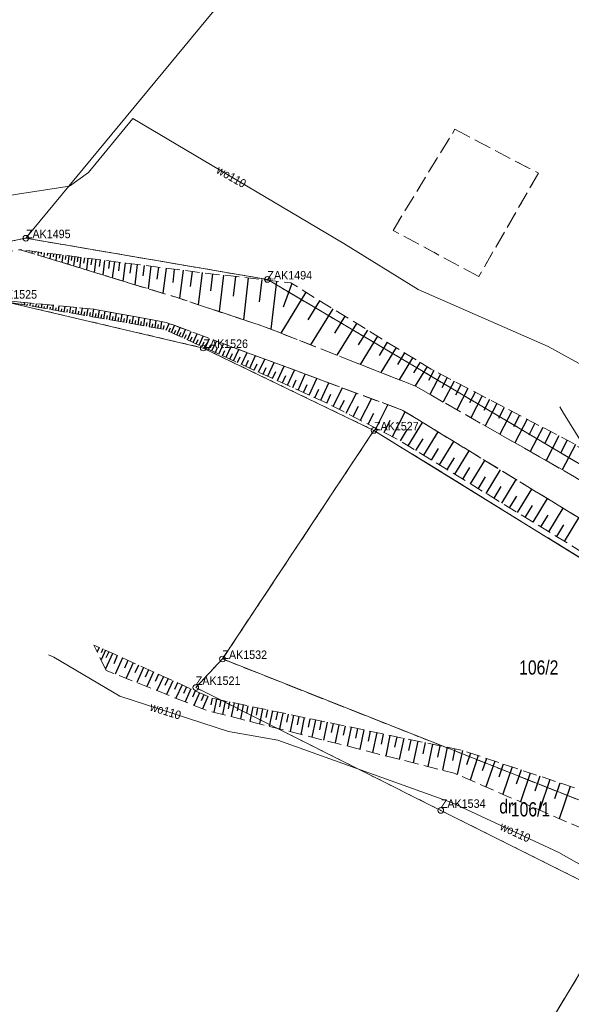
# Model space of a CAD drawing. Header units: metres. Extents: x 6551181 to 6555585, y 5935140 to 5937297.
# Tile 56 of 97: x 6551240 to 6551289, y 5936166 to 5936252. Entities that reach past the tile are written whole.
import ezdxf
from ezdxf.enums import TextEntityAlignment as Align

# ---------------------------------------------------------------- set-up
doc = ezdxf.new("R2010")
doc.units = ezdxf.units.M
for name, pattern in [('1.5_0.5', [2, 1.5, -0.5]), ('218-500', [1, 0.5, -0.5]), ('219-500', [0]), ('mz1.25_0.5', [1.75, 1.25, -0.5])]:
    doc.linetypes.add(name, pattern=pattern)
for name, color, linetype in [('000 Inne (niezydentyfikowane)', 7, 'Continuous'), ('202-Punkt graniczny stabilizowany trwale', 7, 'Continuous'), ('202-Punkt graniczny stabilizowany trwale-Atr103', 7, 'Continuous'), ('210-Oznaczenie użytku', 7, 'Continuous'), ('211-Nr działki', 7, 'Continuous'), ('217-Granica konturu klasyfikcyjnego', 7, 'Continuous'), ('218-Granica użytku', 7, 'Continuous'), ('219-Linia granicy', 7, 'Continuous'), ('jezdnia (powierzchnia)', 7, 'Continuous'), ('przewód elektroenergetyczny niskiego napięcia (linia) - symbol', 7, 'Continuous'), ('przewód wodociągowy (linia)', 7, 'Continuous'), ('przewód wodociągowy (linia)-Atr1', 7, 'Continuous'), ('skarpa nieumocniona (powierzchnia)', 7, 'Continuous')]:
    doc.layers.add(name, color=color, linetype=linetype)
doc.styles.get("Standard").update_dxf_attribs({"font": 'arial.ttf'})

# ---------------------------------------------------------------- blocks, each defined once
blk = doc.blocks.new('202')
at = {"color": 0, "linetype": 'Continuous', "lineweight": -2}
blk.add_circle((0, 0), 2.5, dxfattribs=at)
blk = doc.blocks.new('PE04')
at = {"color": 0, "linetype": 'Continuous', "lineweight": 13}
for p, q in [((0.65, 0), (0, 0)), ((0.65, 0), (1.65, 0)), ((1.65, 0), (2.65, 0)), ((2.65, 0), (3.65, 0)), ((3.65, 0), (4.65, 0)), ((4.65, 0), (3.784, 0.5)), ((4.65, 0), (3.784, -0.5)), ((4.65, 0), (5, 0))]:
    blk.add_line(p, q, dxfattribs=at)

msp = doc.modelspace()

# ---------------------------------------------------------------- linework, layer by layer
at = {"layer": '000 Inne (niezydentyfikowane)', "color": 7, "linetype": 'Continuous', "lineweight": 25, "flags": 128}
for points in [[(6551240.72, 5936231.93), (6551240.71, 5936231.84)], [(6551240.99, 5936231.89), (6551240.98, 5936231.83)], [(6551241.25, 5936231.86), (6551241.23, 5936231.68)], [(6551241.52, 5936231.82), (6551241.51, 5936231.71)], [(6551241.79, 5936231.79), (6551241.76, 5936231.52)], [(6551242.06, 5936231.76), (6551242.04, 5936231.6)], [(6551242.33, 5936231.72), (6551242.29, 5936231.36)], [(6551242.6, 5936231.69), (6551242.58, 5936231.48)], [(6551242.87, 5936231.65), (6551242.81, 5936231.2)], [(6551243.14, 5936231.62), (6551243.11, 5936231.37)], [(6551243.41, 5936231.59), (6551243.34, 5936231.04)], [(6551243.68, 5936231.55), (6551243.64, 5936231.25)], [(6551243.95, 5936231.52), (6551243.87, 5936230.88)], [(6551244.22, 5936231.48), (6551244.17, 5936231.14)], [(6551244.49, 5936231.45), (6551244.39, 5936230.71)], [(6551244.74, 5936231.42), (6551244.69, 5936231.03)], [(6551245, 5936231.38), (6551244.89, 5936230.56)], [(6551245.27, 5936231.35), (6551245.21, 5936230.92)], [(6551245.55, 5936231.31), (6551245.43, 5936230.4)], [(6551245.85, 5936231.28), (6551245.79, 5936230.79)], [(6551246.17, 5936231.24), (6551246.04, 5936230.21)], [(6551246.5, 5936231.19), (6551246.43, 5936230.65)], [(6551246.86, 5936231.15), (6551246.71, 5936230.01)], [(6551247.23, 5936231.1), (6551247.16, 5936230.5)], [(6551247.63, 5936231.05), (6551247.47, 5936229.78)], [(6551248.05, 5936231), (6551247.96, 5936230.32)], [(6551248.49, 5936230.94), (6551248.31, 5936229.52)], [(6551248.95, 5936230.88), (6551248.86, 5936230.13)], [(6551249.44, 5936230.82), (6551249.24, 5936229.23)], [(6551249.97, 5936230.75), (6551249.86, 5936229.92)], [(6551250.51, 5936230.68), (6551250.29, 5936228.91)], [(6551251.1, 5936230.61), (6551250.98, 5936229.68)], [(6551251.71, 5936230.53), (6551251.46, 5936228.56)], [(6551252.36, 5936230.45), (6551252.22, 5936229.41)], [(6551253.04, 5936230.36), (6551252.76, 5936228.16)], [(6551253.76, 5936230.27), (6551253.62, 5936229.11)], [(6551254.53, 5936230.18), (6551254.21, 5936227.71)], [(6551255.34, 5936230.07), (6551255.17, 5936228.76)], [(6551256.2, 5936229.97), (6551255.87, 5936227.15)], [(6551257.12, 5936229.86), (6551256.94, 5936228.36)], [(6551258.1, 5936229.75), (6551257.72, 5936226.54)], [(6551259.15, 5936229.63), (6551258.95, 5936227.91)], [(6551260.27, 5936229.5), (6551259.84, 5936225.83)], [(6551261.46, 5936229.36), (6551261.23, 5936227.4)], [(6551262.74, 5936229.21), (6551262.25, 5936224.99)], [(6551265.33, 5936228.25), (6551263.12, 5936224.65)], [(6551264.1, 5936229.01), (6551263.33, 5936226.94)], [(6551266.54, 5936227.5), (6551265.5, 5936225.81)], [(6551240.33, 5936227.18), (6551240.35, 5936227.27)], [(6551240.58, 5936227.13), (6551240.62, 5936227.34)], [(6551240.83, 5936227.09), (6551240.85, 5936227.2)], [(6551241.08, 5936227.05), (6551241.12, 5936227.29)], [(6551241.33, 5936227), (6551241.35, 5936227.14)], [(6551241.58, 5936226.96), (6551241.63, 5936227.24)], [(6551241.83, 5936226.92), (6551241.86, 5936227.07)], [(6551242.08, 5936226.87), (6551242.14, 5936227.19)], [(6551242.33, 5936226.83), (6551242.36, 5936227)], [(6551242.58, 5936226.79), (6551242.64, 5936227.14)], [(6551242.83, 5936226.74), (6551242.86, 5936226.93)], [(6551243.08, 5936226.7), (6551243.15, 5936227.1)], [(6551243.33, 5936226.65), (6551243.36, 5936226.86)], [(6551243.58, 5936226.61), (6551243.65, 5936227.05)], [(6551243.83, 5936226.57), (6551243.87, 5936226.79)], [(6551244.08, 5936226.52), (6551244.16, 5936227)], [(6551244.33, 5936226.48), (6551244.37, 5936226.73)], [(6551244.58, 5936226.44), (6551244.67, 5936226.95)], [(6551244.83, 5936226.39), (6551244.87, 5936226.66)], [(6551245.08, 5936226.35), (6551245.17, 5936226.9)], [(6551245.33, 5936226.31), (6551245.38, 5936226.59)], [(6551245.58, 5936226.26), (6551245.68, 5936226.85)], [(6551245.83, 5936226.22), (6551245.88, 5936226.52)], [(6551246.07, 5936226.18), (6551246.18, 5936226.8)], [(6551246.57, 5936226.09), (6551246.69, 5936226.75)], [(6551247.07, 5936226), (6551247.19, 5936226.66)], [(6551247.57, 5936225.91), (6551247.69, 5936226.57)], [(6551267.69, 5936226.8), (6551265.73, 5936223.62)], [(6551246.32, 5936226.13), (6551246.38, 5936226.45)], [(6551246.82, 5936226.04), (6551246.88, 5936226.38)], [(6551247.32, 5936225.96), (6551247.38, 5936226.29)], [(6551247.82, 5936225.87), (6551247.88, 5936226.2)], [(6551248.07, 5936225.83), (6551248.19, 5936226.48)], [(6551248.32, 5936225.78), (6551248.38, 5936226.11)], [(6551248.57, 5936225.74), (6551248.69, 5936226.39)], [(6551248.82, 5936225.7), (6551248.88, 5936226.02)], [(6551249.07, 5936225.65), (6551249.18, 5936226.3)], [(6551249.32, 5936225.61), (6551249.38, 5936225.93)], [(6551249.57, 5936225.56), (6551249.68, 5936226.21)], [(6551249.82, 5936225.52), (6551249.88, 5936225.84)], [(6551250.07, 5936225.48), (6551250.18, 5936226.12)], [(6551250.32, 5936225.43), (6551250.37, 5936225.75)], [(6551250.57, 5936225.39), (6551250.68, 5936226.02)], [(6551250.82, 5936225.35), (6551250.87, 5936225.66)], [(6551251.07, 5936225.3), (6551251.18, 5936225.93)], [(6551251.57, 5936225.22), (6551251.68, 5936225.84)], [(6551252.07, 5936225.13), (6551252.18, 5936225.75)], [(6551252.57, 5936225.04), (6551252.67, 5936225.66)], [(6551268.77, 5936226.13), (6551267.85, 5936224.64)], [(6551251.32, 5936225.26), (6551251.37, 5936225.57)], [(6551251.82, 5936225.17), (6551251.87, 5936225.48)], [(6551252.32, 5936225.08), (6551252.37, 5936225.4)], [(6551252.82, 5936225), (6551252.87, 5936225.31)], [(6551253.05, 5936224.9), (6551253.32, 5936225.49)], [(6551253.28, 5936224.8), (6551253.42, 5936225.1)], [(6551253.51, 5936224.69), (6551253.79, 5936225.32)], [(6551253.74, 5936224.59), (6551253.89, 5936224.91)], [(6551253.97, 5936224.48), (6551254.27, 5936225.14)], [(6551254.44, 5936224.28), (6551254.75, 5936224.96)], [(6551269.78, 5936225.51), (6551268.06, 5936222.71)], [(6551270.74, 5936224.92), (6551269.93, 5936223.61)], [(6551254.2, 5936224.38), (6551254.36, 5936224.72)], [(6551254.67, 5936224.17), (6551254.83, 5936224.52)], [(6551254.91, 5936224.06), (6551255.24, 5936224.78)], [(6551255.16, 5936223.95), (6551255.33, 5936224.31)], [(6551255.42, 5936223.83), (6551255.76, 5936224.59)], [(6551255.68, 5936223.71), (6551255.85, 5936224.1)], [(6551255.94, 5936223.59), (6551256.3, 5936224.38)], [(6551256.49, 5936223.34), (6551256.87, 5936224.17)], [(6551257.07, 5936223.08), (6551257.47, 5936223.95)], [(6551271.64, 5936224.37), (6551270.12, 5936221.9)], [(6551256.21, 5936223.47), (6551256.4, 5936223.87)], [(6551256.78, 5936223.21), (6551256.97, 5936223.64)], [(6551257.37, 5936222.94), (6551257.57, 5936223.39)], [(6551257.68, 5936222.8), (6551258.09, 5936223.72)], [(6551257.99, 5936222.66), (6551258.2, 5936223.13)], [(6551258.31, 5936222.52), (6551258.75, 5936223.47)], [(6551258.98, 5936222.21), (6551259.44, 5936223.22)], [(6551272.48, 5936223.85), (6551271.77, 5936222.69)], [(6551273.27, 5936223.37), (6551271.93, 5936221.18)], [(6551258.64, 5936222.37), (6551258.87, 5936222.86)], [(6551259.33, 5936222.06), (6551259.56, 5936222.57)], [(6551259.68, 5936221.9), (6551260.16, 5936222.95)], [(6551260.04, 5936221.73), (6551260.29, 5936222.27)], [(6551260.41, 5936221.56), (6551260.91, 5936222.67)], [(6551261.18, 5936221.21), (6551261.71, 5936222.37)], [(6551274.02, 5936222.91), (6551273.39, 5936221.88)], [(6551274.71, 5936222.48), (6551273.53, 5936220.55)], [(6551260.79, 5936221.39), (6551261.05, 5936221.96)], [(6551261.58, 5936221.03), (6551261.85, 5936221.63)], [(6551261.99, 5936220.85), (6551262.54, 5936222.06)], [(6551262.83, 5936220.47), (6551263.41, 5936221.74)], [(6551263.72, 5936220.06), (6551264.33, 5936221.4)], [(6551275.37, 5936222.08), (6551274.81, 5936221.17)], [(6551275.99, 5936221.7), (6551274.94, 5936220)], [(6551276.58, 5936221.36), (6551276.12, 5936220.48)], [(6551262.41, 5936220.66), (6551262.69, 5936221.28)], [(6551263.27, 5936220.27), (6551263.57, 5936220.92)], [(6551264.18, 5936219.86), (6551264.49, 5936220.54)], [(6551264.65, 5936219.64), (6551265.28, 5936221.04)], [(6551265.62, 5936219.2), (6551266.29, 5936220.67)], [(6551277.17, 5936221.05), (6551276.24, 5936219.26)], [(6551277.76, 5936220.74), (6551277.29, 5936219.84)], [(6551265.13, 5936219.42), (6551265.46, 5936220.14)], [(6551266.13, 5936218.97), (6551266.47, 5936219.72)], [(6551266.65, 5936218.74), (6551267.35, 5936220.27)], [(6551267.73, 5936218.22), (6551268.55, 5936219.83)], [(6551278.36, 5936220.43), (6551277.41, 5936218.6)], [(6551278.97, 5936220.11), (6551278.49, 5936219.18)], [(6551279.58, 5936219.79), (6551278.61, 5936217.91)], [(6551267.18, 5936218.49), (6551267.54, 5936219.28)], [(6551268.29, 5936217.93), (6551268.72, 5936218.76)], [(6551268.88, 5936217.62), (6551269.78, 5936219.37)], [(6551270.14, 5936216.98), (6551271.11, 5936218.87)], [(6551280.21, 5936219.46), (6551279.71, 5936218.51)], [(6551280.84, 5936219.14), (6551279.84, 5936217.21)], [(6551281.48, 5936218.8), (6551280.97, 5936217.83)], [(6551269.5, 5936217.31), (6551269.96, 5936218.22)], [(6551271.5, 5936216.28), (6551272.55, 5936218.34)], [(6551282.12, 5936218.47), (6551281.1, 5936216.5)], [(6551282.78, 5936218.12), (6551282.26, 5936217.13)], [(6551270.8, 5936216.64), (6551271.31, 5936217.62)], [(6551272.94, 5936215.54), (6551274.06, 5936217.73)], [(6551283.44, 5936217.78), (6551282.39, 5936215.76)], [(6551284.11, 5936217.43), (6551283.58, 5936216.41)], [(6551284.79, 5936217.08), (6551283.71, 5936215.01)], [(6551272.21, 5936215.91), (6551272.76, 5936216.98)], [(6551273.64, 5936215.16), (6551274.27, 5936216.19)], [(6551274.33, 5936214.74), (6551275.59, 5936216.8)], [(6551285.48, 5936216.72), (6551284.93, 5936215.67)], [(6551286.17, 5936216.36), (6551285.07, 5936214.23)], [(6551275.01, 5936214.32), (6551275.64, 5936215.35)], [(6551275.7, 5936213.9), (6551276.96, 5936215.96)], [(6551286.88, 5936215.99), (6551286.32, 5936214.91)], [(6551287.59, 5936215.62), (6551286.46, 5936213.44)], [(6551276.39, 5936213.48), (6551277.01, 5936214.51)], [(6551277.07, 5936213.06), (6551278.33, 5936215.12)], [(6551288.31, 5936215.24), (6551287.74, 5936214.14)], [(6551289.04, 5936214.86), (6551287.88, 5936212.63)], [(6551277.76, 5936212.65), (6551278.39, 5936213.67)], [(6551278.44, 5936212.23), (6551279.7, 5936214.28)], [(6551279.13, 5936211.81), (6551279.76, 5936212.84)], [(6551279.82, 5936211.39), (6551281.08, 5936213.45)], [(6551280.5, 5936210.97), (6551281.13, 5936212)], [(6551281.19, 5936210.54), (6551282.45, 5936212.61)], [(6551281.88, 5936210.12), (6551282.51, 5936211.16)], [(6551282.57, 5936209.7), (6551283.83, 5936211.77)], [(6551283.94, 5936208.86), (6551285.2, 5936210.93)], [(6551283.25, 5936209.28), (6551283.89, 5936210.31)], [(6551285.32, 5936208.02), (6551286.58, 5936210.09)], [(6551284.63, 5936208.44), (6551285.26, 5936209.47)], [(6551286.7, 5936207.18), (6551287.96, 5936209.24)], [(6551286.01, 5936207.6), (6551286.64, 5936208.63)], [(6551288.08, 5936206.33), (6551289.34, 5936208.4)], [(6551287.39, 5936206.76), (6551288.02, 5936207.79)], [(6551247.15, 5936197), (6551246.97, 5936196.62)], [(6551247.47, 5936196.86), (6551247.32, 5936196.53)], [(6551247.71, 5936196.75), (6551247.33, 5936195.9)], [(6551248.32, 5936196.47), (6551247.71, 5936195.11)], [(6551247.99, 5936196.62), (6551247.74, 5936196.08)], [(6551248.75, 5936196.28), (6551248.43, 5936195.56)], [(6551249.21, 5936196.07), (6551248.57, 5936194.66)], [(6551249.68, 5936195.86), (6551249.37, 5936195.16)], [(6551250.15, 5936195.65), (6551249.53, 5936194.28)], [(6551250.6, 5936195.44), (6551250.3, 5936194.77)], [(6551251.06, 5936195.24), (6551250.46, 5936193.91)], [(6551251.5, 5936195.03), (6551251.21, 5936194.38)], [(6551251.94, 5936194.84), (6551251.36, 5936193.55)], [(6551252.37, 5936194.64), (6551252.09, 5936194)], [(6551252.8, 5936194.45), (6551252.23, 5936193.2)], [(6551253.22, 5936194.26), (6551252.94, 5936193.64)], [(6551253.63, 5936194.07), (6551253.08, 5936192.86)], [(6551254.04, 5936193.89), (6551253.77, 5936193.29)], [(6551254.44, 5936193.71), (6551253.91, 5936192.53)], [(6551254.83, 5936193.53), (6551254.57, 5936192.95)], [(6551255.22, 5936193.35), (6551254.71, 5936192.21)], [(6551255.61, 5936193.18), (6551255.35, 5936192.61)], [(6551255.98, 5936193.01), (6551255.48, 5936191.9)], [(6551256.36, 5936192.84), (6551256.11, 5936192.29)], [(6551256.72, 5936192.67), (6551256.24, 5936191.6)], [(6551257.09, 5936192.52), (6551256.97, 5936191.96)], [(6551257.47, 5936192.44), (6551257.23, 5936191.3)], [(6551257.85, 5936192.36), (6551257.73, 5936191.78)], [(6551258.23, 5936192.28), (6551257.99, 5936191.11)], [(6551258.62, 5936192.2), (6551258.5, 5936191.6)], [(6551259.02, 5936192.12), (6551258.77, 5936190.91)], [(6551259.42, 5936192.03), (6551259.29, 5936191.42)], [(6551259.83, 5936191.95), (6551259.57, 5936190.7)], [(6551260.24, 5936191.86), (6551260.11, 5936191.23)], [(6551260.66, 5936191.78), (6551260.39, 5936190.49)], [(6551261.08, 5936191.69), (6551260.95, 5936191.04)], [(6551261.52, 5936191.6), (6551261.24, 5936190.28)], [(6551261.95, 5936191.51), (6551261.81, 5936190.84)], [(6551262.4, 5936191.41), (6551262.11, 5936190.06)], [(6551262.85, 5936191.32), (6551262.7, 5936190.63)], [(6551263.3, 5936191.22), (6551263.01, 5936189.83)], [(6551263.77, 5936191.13), (6551263.62, 5936190.42)], [(6551264.24, 5936191.03), (6551263.94, 5936189.59)], [(6551264.71, 5936190.93), (6551264.56, 5936190.2)], [(6551265.19, 5936190.83), (6551264.89, 5936189.35)], [(6551265.69, 5936190.73), (6551265.53, 5936189.98)], [(6551266.18, 5936190.62), (6551265.87, 5936189.1)], [(6551266.69, 5936190.52), (6551266.53, 5936189.75)], [(6551267.2, 5936190.41), (6551266.87, 5936188.85)], [(6551267.72, 5936190.31), (6551267.55, 5936189.51)], [(6551268.24, 5936190.2), (6551267.91, 5936188.59)], [(6551268.78, 5936190.08), (6551268.61, 5936189.27)], [(6551269.32, 5936189.97), (6551268.97, 5936188.32)], [(6551269.87, 5936189.86), (6551269.69, 5936189.02)], [(6551270.42, 5936189.74), (6551270.07, 5936188.04)], [(6551270.99, 5936189.62), (6551270.81, 5936188.76)], [(6551271.56, 5936189.5), (6551271.2, 5936187.75)], [(6551272.14, 5936189.38), (6551271.96, 5936188.49)], [(6551272.73, 5936189.26), (6551272.36, 5936187.46)], [(6551273.33, 5936189.13), (6551273.14, 5936188.22)], [(6551273.94, 5936189.01), (6551273.55, 5936187.15)], [(6551274.56, 5936188.88), (6551274.36, 5936187.94)], [(6551275.18, 5936188.75), (6551274.78, 5936186.84)], [(6551275.81, 5936188.62), (6551275.61, 5936187.65)], [(6551276.46, 5936188.48), (6551276.05, 5936186.52)], [(6551277.11, 5936188.35), (6551276.9, 5936187.35)], [(6551277.77, 5936188.21), (6551277.35, 5936186.19)], [(6551278.44, 5936188.07), (6551278.22, 5936187.05)], [(6551279.12, 5936187.93), (6551278.64, 5936185.81)], [(6551279.8, 5936187.71), (6551279.45, 5936186.66)], [(6551280.49, 5936187.48), (6551279.77, 5936185.32)], [(6551281.21, 5936187.24), (6551280.83, 5936186.13)], [(6551281.94, 5936186.99), (6551281.17, 5936184.72)], [(6551282.69, 5936186.74), (6551282.3, 5936185.57)], [(6551283.46, 5936186.48), (6551282.66, 5936184.08)], [(6551284.26, 5936186.22), (6551283.84, 5936184.98)], [(6551285.07, 5936185.94), (6551284.22, 5936183.4)], [(6551285.91, 5936185.66), (6551285.48, 5936184.35)], [(6551286.78, 5936185.37), (6551285.88, 5936182.69)], [(6551287.66, 5936185.07), (6551287.2, 5936183.69)], [(6551288.58, 5936184.77), (6551287.62, 5936181.93)]]:
    msp.add_lwpolyline(points, dxfattribs=at)
at = {"layer": '217-Granica konturu klasyfikcyjnego', "color": 3, "linetype": '1.5_0.5', "lineweight": 18, "flags": 128}
for points in [[(6551273, 5936233.69), (6551278.43, 5936242.58)], [(6551278.43, 5936242.58), (6551285.78, 5936238.72)], [(6551285.78, 5936238.72), (6551280.54, 5936229.62)], [(6551280.54, 5936229.62), (6551273, 5936233.69)], [(6551217.96, 5936228.42), (6551240.71, 5936233)], [(6551240.71, 5936233), (6551261.95, 5936229.37)], [(6551261.95, 5936229.37), (6551310.78, 5936200.5)], [(6551271.32, 5936216.09), (6551258.9, 5936197.35)], [(6551297.69, 5936199.79), (6551271.32, 5936216.09)], [(6551258.9, 5936197.35), (6551257.99, 5936195.98)], [(6551257.99, 5936195.98), (6551309.91, 5936175.44)], [(6551293.21, 5936174.65), (6551262.94, 5936124.24)]]:
    msp.add_lwpolyline(points, dxfattribs=at)
at = {"layer": '218-Granica użytku', "color": 3, "linetype": '218-500', "lineweight": 18, "flags": 128}
for points in [[(6551273, 5936233.69), (6551278.43, 5936242.58)], [(6551278.43, 5936242.58), (6551285.78, 5936238.72)], [(6551285.78, 5936238.72), (6551280.54, 5936229.62)], [(6551280.54, 5936229.62), (6551273, 5936233.69)], [(6551240.71, 5936233), (6551217.96, 5936228.42)], [(6551261.95, 5936229.37), (6551240.71, 5936233)], [(6551310.78, 5936200.5), (6551261.95, 5936229.37)], [(6551237.76, 5936227.68), (6551256.31, 5936223.34)], [(6551256.31, 5936223.34), (6551257.75, 5936222.64)], [(6551257.75, 5936222.64), (6551271.32, 5936216.09)], [(6551271.32, 5936216.09), (6551258.9, 5936197.35)], [(6551271.32, 5936216.09), (6551297.69, 5936199.79)], [(6551258.9, 5936197.35), (6551257.99, 5936195.98)], [(6551257.99, 5936195.98), (6551255.65, 5936193.47)], [(6551257.99, 5936195.98), (6551309.91, 5936175.44)], [(6551255.65, 5936193.47), (6551277.2, 5936182.66)], [(6551277.2, 5936182.66), (6551293.21, 5936174.65)], [(6551293.21, 5936174.65), (6551262.94, 5936124.24)]]:
    msp.add_lwpolyline(points, dxfattribs=at)
at = {"layer": '219-Linia granicy', "color": 7, "linetype": '219-500', "lineweight": 18, "flags": 128}
for points in [[(6551321.27, 5936330.48), (6551240.71, 5936233)], [(6551240.71, 5936233), (6551217.96, 5936228.42)], [(6551261.95, 5936229.37), (6551240.71, 5936233)], [(6551261.95, 5936229.37), (6551310.78, 5936200.5)], [(6551256.31, 5936223.34), (6551237.76, 5936227.68)], [(6551271.32, 5936216.09), (6551256.31, 5936223.34)], [(6551271.32, 5936216.09), (6551257.99, 5936195.98)], [(6551297.69, 5936199.79), (6551271.32, 5936216.09)], [(6551257.99, 5936195.98), (6551255.65, 5936193.47)], [(6551309.91, 5936175.44), (6551257.99, 5936195.98)], [(6551255.65, 5936193.47), (6551277.2, 5936182.66)], [(6551277.2, 5936182.66), (6551293.21, 5936174.65)], [(6551244.45, 5936093.47), (6551293.21, 5936174.65)]]:
    msp.add_lwpolyline(points, dxfattribs=at)
at = {"layer": 'jezdnia (powierzchnia)', "color": 7, "linetype": '1.5_0.5', "lineweight": 18, "flags": 128}
msp.add_lwpolyline([(6551198.65, 5936229.09), (6551203.92, 5936227.39), (6551217.96, 5936228.42), (6551240.22, 5936231.99), (6551253.93, 5936227.8), (6551261.7, 5936225.21), (6551274.96, 5936219.99), (6551288.97, 5936212.01), (6551307.03, 5936199.88), (6551307.54, 5936198.81), (6551305.83, 5936196.21), (6551293.44, 5936205.9), (6551273.86, 5936217.85), (6551253.06, 5936225.59), (6551246.7, 5936226.75), (6551237.86, 5936227.61), (6551217.64, 5936225.19), (6551203.31, 5936224.28), (6551196.41, 5936224.07)], close=True, dxfattribs=at)
at = {"layer": 'przewód wodociągowy (linia)', "color": 5, "linetype": 'Continuous', "lineweight": 18, "flags": 128}
for points in [[(6551181.19, 5936229.17), (6551181.47, 5936229.08), (6551199.09, 5936228.44), (6551239.76, 5936236.85), (6551244.53, 5936237.58), (6551246.22, 5936238.78), (6551250.11, 5936243.53), (6551268.67, 5936232.53), (6551275.2, 5936228.48), (6551286.63, 5936223.46), (6551308.58, 5936211.42), (6551308.81, 5936211.36)], [(6551299.66, 5936172.18), (6551299.13, 5936172.42), (6551287.58, 5936178.97), (6551278.14, 5936183.35), (6551262.88, 5936188.83), (6551258.54, 5936189.59), (6551248.98, 5936192.7), (6551243.16, 5936196.14), (6551242.69, 5936196.36)]]:
    msp.add_lwpolyline(points, dxfattribs=at)
at = {"layer": 'skarpa nieumocniona (powierzchnia)', "color": 7, "linetype": 'mz1.25_0.5', "lineweight": 18, "flags": 128}
for points in [[(6551313.97, 5936204.33), (6551314.2, 5936201.17), (6551307.03, 5936199.88), (6551288.97, 5936212.01), (6551274.96, 5936219.99), (6551261.7, 5936225.21), (6551253.93, 5936227.8), (6551240.22, 5936231.99), (6551255.76, 5936230.02), (6551264.01, 5936229.06), (6551276.34, 5936221.48), (6551290.96, 5936213.86), (6551308.11, 5936201.59), (6551312.15, 5936201.59), (6551311.86, 5936205.32)], [(6551313.97, 5936204.33), (6551314.2, 5936201.17), (6551307.03, 5936199.88), (6551288.97, 5936212.01), (6551274.96, 5936219.99), (6551261.7, 5936225.21), (6551253.93, 5936227.8), (6551240.22, 5936231.99), (6551255.76, 5936230.02), (6551264.01, 5936229.06), (6551276.34, 5936221.48), (6551290.96, 5936213.86), (6551308.11, 5936201.59), (6551312.15, 5936201.59), (6551311.86, 5936205.32)], [(6551247.77, 5936194.98), (6551246.69, 5936197.21), (6551257.04, 5936192.53), (6551279.21, 5936187.91), (6551290.18, 5936184.23), (6551308.51, 5936177.45), (6551308.16, 5936185.7), (6551303.91, 5936194.03), (6551289.52, 5936205.45), (6551273.45, 5936215.28), (6551267.21, 5936218.48), (6551252.86, 5936224.99), (6551237.86, 5936227.61), (6551246.7, 5936226.75), (6551253.06, 5936225.59), (6551273.86, 5936217.85), (6551293.44, 5936205.9), (6551305.83, 5936196.21), (6551311.23, 5936189.23), (6551309.34, 5936175.14), (6551289.36, 5936181.18), (6551278.37, 5936185.93), (6551256.55, 5936191.47)], [(6551247.77, 5936194.98), (6551246.69, 5936197.21), (6551257.04, 5936192.53), (6551279.21, 5936187.91), (6551290.18, 5936184.23), (6551308.51, 5936177.45), (6551308.16, 5936185.7), (6551303.91, 5936194.03), (6551289.52, 5936205.45), (6551273.45, 5936215.28), (6551267.21, 5936218.48), (6551252.86, 5936224.99), (6551237.86, 5936227.61), (6551246.7, 5936226.75), (6551253.06, 5936225.59), (6551273.86, 5936217.85), (6551293.44, 5936205.9), (6551305.83, 5936196.21), (6551311.23, 5936189.23), (6551309.34, 5936175.14), (6551289.36, 5936181.18), (6551278.37, 5936185.93), (6551256.55, 5936191.47)]]:
    msp.add_lwpolyline(points, close=True, dxfattribs=at)

# ---------------------------------------------------------------- block references
at = {"layer": '202-Punkt graniczny stabilizowany trwale', "color": 7, "linetype": 'Continuous', "lineweight": 18, "xscale": 0.1, "yscale": 0.1}
for p in [(6551240.71, 5936233), (6551261.95, 5936229.37), (6551256.31, 5936223.34), (6551271.32, 5936216.09), (6551257.99, 5936195.98), (6551255.65, 5936193.47), (6551277.2, 5936182.66)]:
    msp.add_blockref('202', p, dxfattribs=at)
at = {"layer": 'przewód elektroenergetyczny niskiego napięcia (linia) - symbol', "color": 1, "linetype": 'Continuous', "lineweight": 18, "rotation": 301.508}
msp.add_blockref('PE04', (6551287.66, 5936218.17), dxfattribs=at)

# ---------------------------------------------------------------- texts
at = {"layer": '202-Punkt graniczny stabilizowany trwale-Atr103', "color": 7, "width": 0.9}
for s, p in [('ZAK1495', (6551240.71, 5936233)), ('ZAK1494', (6551261.95, 5936229.37)), ('ZAK1525', (6551237.76, 5936227.68)), ('ZAK1526', (6551256.31, 5936223.34)), ('ZAK1527', (6551271.32, 5936216.09)), ('ZAK1532', (6551257.99, 5936195.98))]:
    msp.add_text(s, height=0.75, dxfattribs=at).set_placement(p)
for s, p in [('ZAK1521', (6551255.65, 5936193.47)), ('ZAK1534', (6551277.2, 5936182.66))]:
    msp.add_text(s, height=0.75, dxfattribs=at).set_placement(p, align=Align.BOTTOM_LEFT)
at = {"layer": '210-Oznaczenie użytku', "color": 3, "linetype": 'Continuous', "lineweight": 18, "width": 0.79}
msp.add_text('dr', height=1.25, dxfattribs=at).set_placement((6551282.34, 5936182.39))
at = {"layer": '211-Nr działki', "color": 7, "linetype": 'Continuous', "lineweight": 18, "width": 0.79}
for s, p in [('106/2', (6551284.09, 5936195.86)), ('106/1', (6551283.36, 5936183.38))]:
    msp.add_text(s, height=1.25, dxfattribs=at).set_placement(p, align=Align.TOP_LEFT)
at = {"layer": 'przewód wodociągowy (linia)-Atr1', "color": 5, "width": 0.9}
for rotation, p in [(330.143, (6551257.58, 5936239.1)), (342.809, (6551251.67, 5936191.82)), (335.109, (6551282.49, 5936181.33))]:
    msp.add_text('wo110', height=0.75, rotation=rotation, dxfattribs=at).set_placement(p, align=Align.MIDDLE_LEFT)

doc.saveas('drawing.dxf')
